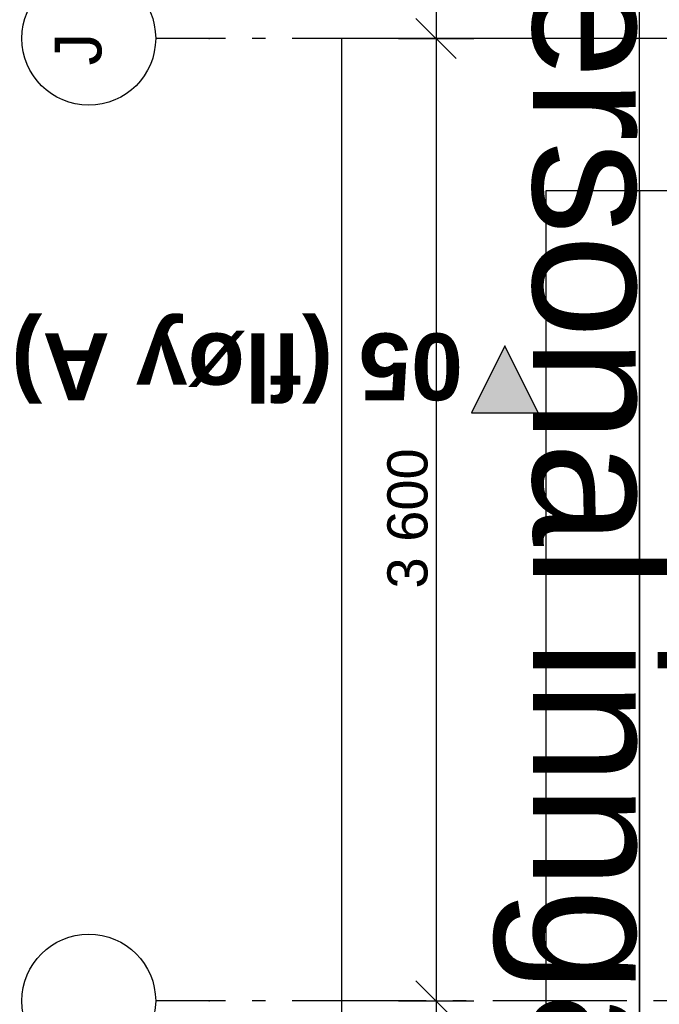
# Model space of a CAD drawing. Header units: millimetres. Extents: x -173281 to 144469, y -85977 to 83288.
# Tile 250 of 256: x -82030 to -79639, y -18629 to -14947. Entities that reach past the tile are written whole.
import ezdxf
from ezdxf.enums import TextEntityAlignment as Align

# ---------------------------------------------------------------- set-up
doc = ezdxf.new("R2010")
doc.units = ezdxf.units.MM
doc.header["$LTSCALE"] = 0.5
doc.header["$MEASUREMENT"] = 0
for name, pattern in [('Akselinje', [1500, 1000, -200, 100, -200]), ('PLINE', [0]), ('Prikk & stiplet', [1340.555525, 705.555534, -352.777767, 0, -282.222223])]:
    doc.linetypes.add(name, pattern=pattern)
for name, color, linetype in [('252- Gulv på grunn_ bunnplate(Nye konstruksjoner)', 7, 'Continuous'), ('283- Ramper(Nye konstruksjoner)', 7, 'Continuous'), ('82-- Modullinjer', 7, 'Continuous'), ('832- Tekst bygning(Nye konstruksjoner)', 7, 'Continuous'), ('842-M___1_50 Målsetting bygning(Nye konstruksjoner)', 7, 'Continuous'), ('852- Snittmarkør', 7, 'Continuous'), ('tiltaksgrense', 7, 'Continuous')]:
    doc.layers.add(name, color=color, linetype=linetype)
doc.styles.add('GENERATED_STYLE_1', font='arial.ttf')
doc.styles.add('GENERATED_STYLE_2', font='arial.ttf')
doc.linetypes.add('Tiltaksgrense', pattern='A,0,[6,A-2607.111 Plan 1. etasje1.Shx,S=4.761905,R=0,X=0,Y=0],-1200,0', length=1200)
doc.dimstyles.new('GENERATED_STYLE__2', dxfattribs={"dimtxt": 150, "dimasz": 142.5, "dimexe": 0.18, "dimexo": 0.0625, "dimgap": 0, "dimtad": 1, "dimdec": 0, "dimzin": 0, "dimdsep": 46, "dimtxsty": 'GENERATED_STYLE_1', "dimblk": 'ARROWHEAD_6', "dimblk1": 'ARROWHEAD_6', "dimblk2": 'ARROWHEAD_6', "dimcen": 0.09, "dimse1": 1, "dimse2": 1, "dimclrd": 256, "dimclre": 256, "dimclrt": 256, "dimadec": 1, "dimazin": 0, "dimtfac": 1, "dimtdec": 4, "dimtmove": 0, "dimatfit": 3, "dimfxl": 1, "dimtolj": 1, "dimtzin": 0, "dimarcsym": 0})

# ---------------------------------------------------------------- blocks, each defined once
blk = doc.blocks.new('Inngangssymbol[210]', base_point=(-79610.9, -16738.9))
at = {"layer": '832- Tekst bygning(Nye konstruksjoner)', "style": 'GENERATED_STYLE_1'}
blk.add_attdef('txt', text='', height=500, rotation=270, dxfattribs=at).set_placement((-79860.9, -17032.5), align=Align.MIDDLE_CENTER)
blk = doc.blocks.new('Standard grid marker[261]', base_point=(20939.5, -18616.9))
at = {"layer": '82-- Modullinjer', "linetype": 'Akselinje'}
for p, q in [((-81321.3, -18616.9), (-81521.3, -18616.9)), ((20739.5, -18616.9), (-81321.3, -18616.9))]:
    blk.add_line(p, q, dxfattribs=at)
at = {"layer": '82-- Modullinjer', "linetype": 'PLINE'}
blk.add_circle((-81771.3, -18616.9), 250, dxfattribs=at)
at = {"layer": '82-- Modullinjer', "linetype": 'Akselinje'}
blk.add_point((-81321.3, -18616.9), dxfattribs=at)
blk.add_point((-81321.3, -18616.9), dxfattribs=at)
at = {"layer": '82-- Modullinjer', "style": 'GENERATED_STYLE_2'}
for tag, p in [('AC_MarkerText_1_1', (-81898.8, -18656.9)), ('AC_MarkerText_1_0', (21062, -18656.9))]:
    blk.add_attdef(tag, text='', height=175, rotation=90, dxfattribs=at).set_placement(p, align=Align.TOP_CENTER)
blk = doc.blocks.new('Standard grid marker[262]', base_point=(20939.5, -15016.9))
at = {"layer": '82-- Modullinjer', "linetype": 'Akselinje'}
for p, q in [((-81321.3, -15016.9), (-81521.3, -15016.9)), ((20739.5, -15016.9), (-81321.3, -15016.9))]:
    blk.add_line(p, q, dxfattribs=at)
at = {"layer": '82-- Modullinjer', "linetype": 'PLINE'}
blk.add_circle((-81771.3, -15016.9), 250, dxfattribs=at)
at = {"layer": '82-- Modullinjer', "linetype": 'Akselinje'}
blk.add_point((-81321.3, -15016.9), dxfattribs=at)
blk.add_point((-81321.3, -15016.9), dxfattribs=at)
at = {"layer": '82-- Modullinjer', "style": 'GENERATED_STYLE_2'}
for tag, p in [('AC_MarkerText_1_0', (21062, -15056.9)), ('AC_MarkerText_1_1', (-81898.8, -15056.9))]:
    blk.add_attdef(tag, text='', height=175, rotation=90, dxfattribs=at).set_placement(p, align=Align.TOP_CENTER)
blk = doc.blocks.new('*D1440')
at = {"layer": '842-M___1_50 Målsetting bygning(Nye konstruksjoner)', "linetype": 'PLINE'}
for p, q in [((-80398.2, -12091.9), (-80548.2, -11941.9)), ((-80613.8, -12016.9), (-80332.5, -12016.9)), ((-80473.2, -12016.9), (-80473.2, -15016.9)), ((-80398.2, -15091.9), (-80548.2, -14941.9)), ((-80613.8, -15016.9), (-80332.5, -15016.9)), ((-80473.2, -15016.9), (-80473.2, -18616.9))]:
    blk.add_line(p, q, dxfattribs=at)
at = {"layer": '842-M___1_50 Målsetting bygning(Nye konstruksjoner)', "insert": (-80503.2, -13774.3), "char_height": 150, "attachment_point": 7, "rotation": 90, "style": 'GENERATED_STYLE_1'}
blk.add_mtext('\\A1;{\\pql;\\fArial|b0|i0|c0|p0;\\W1.000000;3\xa0000}', dxfattribs=at)
blk = doc.blocks.new('ARROWHEAD_6')
at = {"linetype": 'Continuous'}
for p, q in [((-0.5, -0.5), (0.5, 0.5)), ((0, 0), (-1, 0))]:
    blk.add_line(p, q, dxfattribs=at)
blk = doc.blocks.new('*D1441')
at = {"layer": '842-M___1_50 Målsetting bygning(Nye konstruksjoner)', "linetype": 'PLINE'}
for p, q in [((-80398.2, -15091.9), (-80548.2, -14941.9)), ((-80473.2, -15016.9), (-80473.2, -18616.9)), ((-80398.2, -18691.9), (-80548.2, -18541.9)), ((-80613.8, -18616.9), (-80332.5, -18616.9))]:
    blk.add_line(p, q, dxfattribs=at)
at = {"layer": '842-M___1_50 Målsetting bygning(Nye konstruksjoner)', "insert": (-80503.2, -17074.3), "char_height": 150, "attachment_point": 7, "rotation": 90, "style": 'GENERATED_STYLE_1'}
blk.add_mtext('\\A1;{\\pql;\\fArial|b0|i0|c0|p0;\\W1.000000;3\xa0600}', dxfattribs=at)
blk = doc.blocks.new('*D1442')
at = {"layer": '842-M___1_50 Målsetting bygning(Nye konstruksjoner)', "linetype": 'PLINE'}
for p, q in [((-80398.2, -18691.9), (-80548.2, -18541.9)), ((-80613.8, -18616.9), (-80332.5, -18616.9)), ((-80473.2, -18616.9), (-80473.2, -22216.9)), ((-80398.2, -22291.9), (-80548.2, -22141.9)), ((-80613.8, -22216.9), (-80332.5, -22216.9))]:
    blk.add_line(p, q, dxfattribs=at)
at = {"layer": '842-M___1_50 Målsetting bygning(Nye konstruksjoner)', "insert": (-80503.2, -20674.3), "char_height": 150, "attachment_point": 7, "rotation": 90, "style": 'GENERATED_STYLE_1'}
blk.add_mtext('\\A1;{\\pql;\\fArial|b0|i0|c0|p0;\\W1.000000;3\xa0600}', dxfattribs=at)

msp = doc.modelspace()

# ---------------------------------------------------------------- hatches: boundary and pattern name
at = {"layer": '852- Snittmarkør', "linetype": 'Continuous'}
msp.add_hatch(color=256, dxfattribs=at).paths.add_polyline_path([(-80341.3, -16416.9), (-80091.3, -16416.9), (-80216.3, -16166.9)])

# ---------------------------------------------------------------- linework, layer by layer
at = {"layer": '252- Gulv på grunn_ bunnplate(Nye konstruksjoner)', "linetype": 'PLINE', "flags": 128}
for points in [[(-80062.5, -15586.9), (-80062.5, -18686.9), (-80062.5, -19036.9), (-77892.2, -19036.9), (-77892.2, -18686.9), (-79712.5, -18686.9), (-79712.5, -15586.9)], [(-79712.5, -15586.9), (-79712.5, -18686.9), (-77892.2, -18686.9), (-77892.2, -17586.9), (-79042.2, -17586.9), (-79042.2, -15936.9), (-77892.2, -15936.9), (-77892.2, -15586.9)]]:
    msp.add_lwpolyline(points, close=True, dxfattribs=at)
at = {"layer": '283- Ramper(Nye konstruksjoner)', "linetype": 'PLINE', "flags": 128}
for points in [[(-79712.5, -15586.9), (-79712.5, -10761.6)], [(-77962.5, -15586.9), (-79712.5, -15586.9)]]:
    msp.add_lwpolyline(points, dxfattribs=at)
at = {"layer": '852- Snittmarkør', "linetype": 'Prikk & stiplet'}
msp.add_line((-80091.3, -16416.9), (-79466.3, -16416.9), dxfattribs=at)
at = {"layer": '852- Snittmarkør', "linetype": 'PLINE', "flags": 128}
msp.add_lwpolyline([(-80341.3, -16416.9), (-80091.3, -16416.9), (-80216.3, -16166.9)], close=True, dxfattribs=at)
at = {"layer": 'tiltaksgrense', "linetype": 'Tiltaksgrense', "flags": 128}
msp.add_lwpolyline([(-55178.2, 5360.6), (-61363.2, 5360.6), (-61363.2, 4883.1), (-69171.4, 4883.1), (-69171.4, 5683.1), (-73578.2, 5683.1), (-73578.2, 6183.1), (-74668.2, 6183.1), (-74668.2, 5683.1), (-76568.2, 5683.1), (-76568.2, -11539.4), (-78159.8, -11539.4), (-78159.8, -15016.9), (-80827.2, -15016.9), (-80827.2, -20056.9), (-78159.8, -20056.9), (-78159.8, -23456.9), (-79618.2, -23456.9), (-79618.2, -25816.9), (-78459.8, -25816.9), (-78459.8, -28216.9), (-79618.2, -28216.9), (-79618.2, -30776.9), (-78618.2, -30776.9), (-78618.2, -46935.2), (-65073.2, -46935.2), (-65073.2, -49374.4), (-60100.5, -49374.4), (-60100.5, -43594.5), (-58646.7, -43594.5), (-58646.7, -35840.5), (-59912.9, -35840.5), (-59912.9, -25512.6), (-59928.6, -25512.6), (-59928.6, -1216.9), (-55178.2, -1216.9)], close=True, dxfattribs=at)

# ---------------------------------------------------------------- block references
at = {"layer": '82-- Modullinjer', "linetype": 'PLINE'}
ref = msp.add_blockref('Standard grid marker[262]', (20939.5, -15016.9), dxfattribs=at)
ref.add_attrib('AC_MarkerText_1_1', 'J', dxfattribs={"color": 7, "height": 175, "rotation": 90, "style": 'GENERATED_STYLE_2'}).set_placement((-81898.8, -15056.9), align=Align.TOP_CENTER)
msp.add_blockref('Standard grid marker[261]', (20939.5, -18616.9), dxfattribs=at)
at = {"layer": '832- Tekst bygning(Nye konstruksjoner)', "linetype": 'PLINE'}
ref = msp.add_blockref('Inngangssymbol[210]', (-79610.9, -16738.9), dxfattribs=at)
ref.add_attrib('txt', 'Personal inngang', dxfattribs={"color": 7, "height": 500, "rotation": 270, "style": 'GENERATED_STYLE_1'}).set_placement((-79860.9, -17032.5), align=Align.MIDDLE_CENTER)

# ---------------------------------------------------------------- texts
at = {"layer": '852- Snittmarkør', "insert": (-82061, -16044.8), "char_height": 250, "attachment_point": 9, "rotation": 180, "style": 'GENERATED_STYLE_2'}
msp.add_mtext('\\A1;{\\pqr;\\pt0;\\fArial|b1|i0|c0|p0;\\W1.000000;05 (fløy A)}', dxfattribs=at)

# ---------------------------------------------------------------- dimensions: what is measured, and where the dimension line sits
at = {"layer": '842-M___1_50 Målsetting bygning(Nye konstruksjoner)', "linetype": 'Continuous'}
for base, p1, p2, picture, middle in [((-80473.2, -15016.9), (-81771.3, -12016.9), (-81771.3, -15016.9), '*D1440', (-80578.2, -13517)), ((-80473.2, -18616.9), (-81771.3, -15016.9), (-81771.3, -18616.9), '*D1441', (-80578.2, -16817)), ((-80473.2, -22216.9), (-81771.3, -18616.9), (-81771.3, -22216.9), '*D1442', (-80578.2, -20417))]:
    dim = msp.add_linear_dim(base=base, p1=p1, p2=p2, angle=270, dimstyle='GENERATED_STYLE__2', dxfattribs=at)
    dim.commit()
    dim.dimension.update_dxf_attribs({"geometry": picture, "text_midpoint": middle, "dimtype": 160, "text_rotation": 90})

doc.saveas('drawing.dxf')
